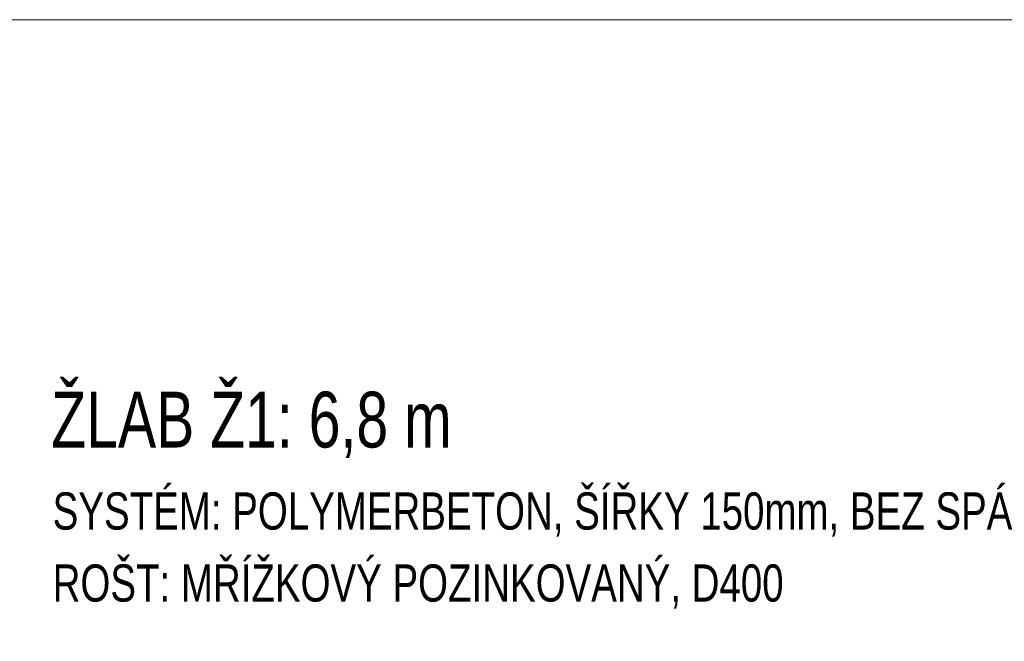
# Model space of a CAD drawing. Header units: metres. Extents: x 132658.5 to 132700.5, y 77167.9 to 77197.6.
# Tile 17 of 23: x 132661.3 to 132666.6, y 77194.2 to 77197.6. Entities that reach past the tile are written whole.
import ezdxf
from ezdxf.enums import TextEntityAlignment as Align

# ---------------------------------------------------------------- set-up
doc = ezdxf.new("R2010")
doc.units = ezdxf.units.M
doc.header["$MEASUREMENT"] = 0
doc.layers.add('KRESBA', color=6, linetype='Continuous', lineweight=0)
doc.layers.add('RAMECEK', color=7, linetype='Continuous', lineweight=0)
doc.styles.add('STYLE-ARIAL', font='arial.ttf')

msp = doc.modelspace()

# ---------------------------------------------------------------- linework, layer by layer
at = {"layer": 'RAMECEK', "flags": 128}
msp.add_lwpolyline([(132700.4782, 77197.5635), (132658.4782, 77197.5635), (132658.4782, 77167.8635), (132700.4782, 77167.8635)], close=True, dxfattribs=at)

# ---------------------------------------------------------------- texts
at = {"layer": 'KRESBA', "color": 7, "style": 'STYLE-ARIAL', "width": 0.733333}
msp.add_text('ŽLAB Ž1: 6,8 m ', height=0.3, dxfattribs=at).set_placement((132661.4427, 77195.2641))
at = {"layer": 'KRESBA', "color": 7, "style": 'STYLE-ARIAL', "width": 0.74}
for s, p in [('SYSTÉM: POLYMERBETON, ŠÍŘKY 150mm, BEZ SPÁDU DNA', (132661.4501, 77194.9229)), ('ROŠT: MŘÍŽKOVÝ POZINKOVANÝ, D400', (132661.4501, 77194.5358))]:
    msp.add_text(s, height=0.2, dxfattribs=at).set_placement(p, align=Align.MIDDLE_LEFT)

doc.saveas('drawing.dxf')
